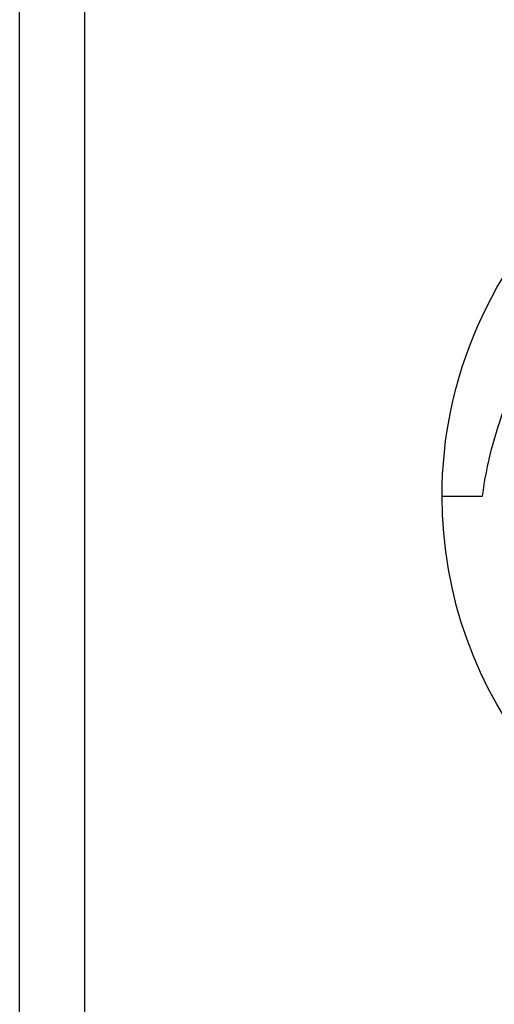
# Model space of a CAD drawing. Header units: inches. Extents: x 246 to 840, y 182 to 667.
# Tile 7 of 133: x 455 to 462, y 373 to 388. Entities that reach past the tile are written whole.
import ezdxf

# ---------------------------------------------------------------- set-up
doc = ezdxf.new("R2010")
doc.units = ezdxf.units.IN
doc.header["$MEASUREMENT"] = 0
doc.layers.add('1', color=7, linetype='Continuous', true_color=0xffffff)

msp = doc.modelspace()

# ---------------------------------------------------------------- linework, layer by layer
at = {"layer": '1', "color": 27}
for p, q in [((454.687, 340.78), (454.687, 420.78)), ((455.687, 420.78), (455.687, 340.78)), ((461.187, 380.78), (461.811, 380.78))]:
    msp.add_line(p, q, dxfattribs=at)
at = {"layer": '1', "color": 27, "extrusion": (0, 0, -1)}
for start, end in [(47.3287, 360), (0, 47.3287)]:
    msp.add_arc((-467.687, 380.78), 6.5, start, end, dxfattribs=at)
at = {"layer": '1', "color": 27}
msp.add_open_spline([(461.811, 380.78), (461.936, 381.754), (462.293, 382.682), (462.886, 383.463)], degree=3, dxfattribs=at)

doc.saveas('drawing.dxf')
